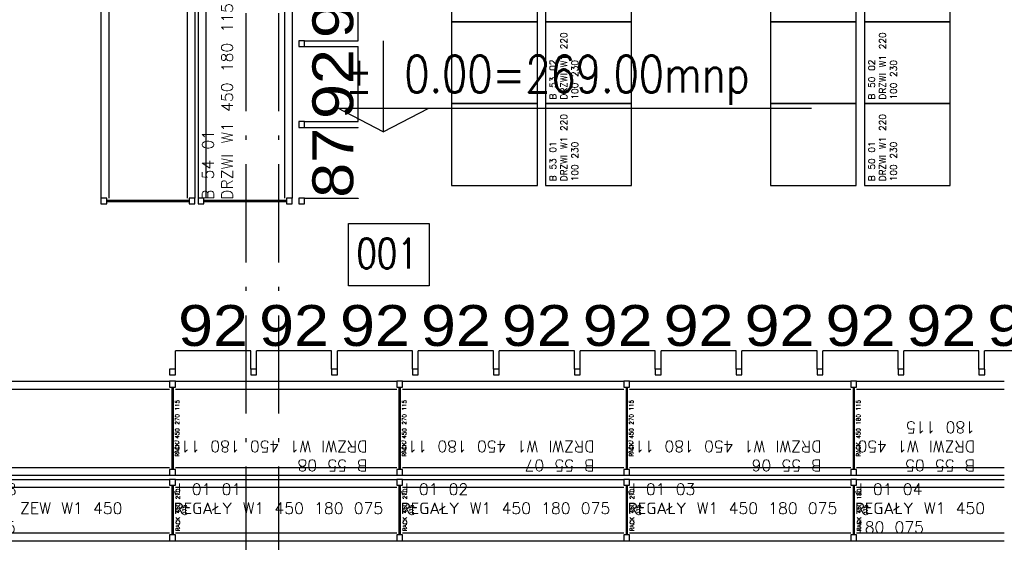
# Model space of a CAD drawing. Extents: x 153948 to 285449, y -89387 to -60195.
# Tile 36 of 101: x 253843 to 255048, y -81102 to -80463. Entities that reach past the tile are written whole.
import ezdxf
from ezdxf.enums import TextEntityAlignment as Align

# ---------------------------------------------------------------- set-up
doc = ezdxf.new("R2010")
doc.units = 0
doc.header["$LTSCALE"] = 100
doc.header["$MEASUREMENT"] = 0
doc.header["$PDMODE"] = 1
doc.linetypes.add('ACAD_ISO10W100', pattern=[18.5, 12, -3, 0.5, -3])
doc.layers.get('0').update_dxf_attribs({"linetype": 'CONTINUOUS'})
doc.layers.get('DEFPOINTS').update_dxf_attribs({"linetype": 'CONTINUOUS'})
for name, color, linetype in [('A-BUD-OP', 3, 'CONTINUOUS'), ('G DRZWI 220', 5, 'CONTINUOUS'), ('OPIS-POM', 2, 'CONTINUOUS'), ('OSIE', 8, 'ACAD_ISO10W100'), ('R450', 1, 'CONTINUOUS'), ('RS Minimasa VBA', 7, 'CONTINUOUS'), ('RS REGAŁY', 7, 'CONTINUOUS')]:
    doc.layers.add(name, color=color, linetype=linetype)
doc.styles.add('arial', font='arial.ttf', dxfattribs={"width": 1.1})
doc.styles.add('DYBY-NORMALNY-0-8-N', font='ROMANS.SHX', dxfattribs={"width": 0.8})
doc.styles.get("Standard").update_dxf_attribs({"font": 'txt.shx'})
doc.dimstyles.new('srodek', dxfattribs={"dimscale": 100, "dimtxt": 0.5, "dimasz": 0.002, "dimexe": 0, "dimexo": 0, "dimgap": 0.05, "dimtad": 1, "dimjust": 2, "dimrnd": 0.5, "dimzin": 12, "dimtxsty": 'arial', "dimblk": 'ARCHTICK', "dimcen": 0.002, "dimclrt": 7, "dimazin": 0, "dimtfac": 1, "dimtix": 1, "dimtofl": 0, "dimtmove": 2, "dimatfit": 3, "dimldrblk": 'DOT', "dimfxl": 1, "dimtolj": 1, "dimtzin": 0, "dimarcsym": 0})

# ---------------------------------------------------------------- blocks, each defined once
blk = doc.blocks.new('_ARCHTICK')
at = {"color": 0, "linetype": 'ByBlock', "const_width": 0.15}
blk.add_lwpolyline([(-0.5, -0.5), (0.5, 0.5)], dxfattribs=at)
blk = doc.blocks.new('*D783')
at = {"layer": 'DEFPOINTS', "color": 0, "transparency": 16777216}
for p in [(254191.7, -80594.4), (254191.7, -80681.2), (254257.3, -80681.2)]:
    blk.add_point(p, dxfattribs=at)
at = {"layer": 'R450', "color": 0, "lineweight": -2, "transparency": 16777216}
for p, q in [((254191.7, -80594.4), (254257.3, -80594.4)), ((254257.3, -80594.4), (254257.3, -80594.2)), ((254191.7, -80681.2), (254257.3, -80681.2)), ((254257.3, -80681.2), (254257.3, -80681.4))]:
    blk.add_line(p, q, dxfattribs=at)
at = {"layer": 'R450', "color": 0, "lineweight": -2, "transparency": 16777216, "xscale": 0.2, "yscale": 0.2, "zscale": 0.2}
for p, rotation in [((254257.3, -80594.4), 270), ((254257.3, -80681.2), 90)]:
    blk.add_blockref('_ARCHTICK', p, dxfattribs=dict(at, rotation=rotation))
at = {"layer": 'R450', "color": 7, "transparency": 16777216, "insert": (254226.7, -80637.8), "char_height": 50, "attachment_point": 5, "rotation": 90, "style": 'arial'}
blk.add_mtext('\\A1;87', dxfattribs=at)
blk = doc.blocks.new('_Dot')
at = {"color": 0, "linetype": 'ByBlock', "lineweight": -2}
blk.add_line((-0.5, 0), (-1, 0), dxfattribs=at)
at = {"color": 0, "linetype": 'ByBlock', "const_width": 0.5}
blk.add_lwpolyline([(-0.25, 0, 1), (0.25, 0, 1)], format="xyb", close=True, dxfattribs=at)
blk = doc.blocks.new('*D784')
at = {"layer": 'DEFPOINTS', "color": 0, "transparency": 16777216}
for p in [(254191.7, -80495.4), (254257.3, -80495.4), (254191.7, -80587.4)]:
    blk.add_point(p, dxfattribs=at)
at = {"layer": 'R450', "color": 0, "lineweight": -2, "transparency": 16777216}
for p, q in [((254191.7, -80495.4), (254257.3, -80495.4)), ((254257.3, -80587.4), (254257.3, -80495.4)), ((254191.7, -80587.4), (254257.3, -80587.4))]:
    blk.add_line(p, q, dxfattribs=at)
at = {"layer": 'R450', "color": 0, "lineweight": -2, "transparency": 16777216, "xscale": 0.2, "yscale": 0.2, "zscale": 0.2}
for p, rotation in [((254257.3, -80495.4), 90), ((254257.3, -80587.4), 270)]:
    blk.add_blockref('_ARCHTICK', p, dxfattribs=dict(at, rotation=rotation))
at = {"layer": 'R450', "color": 7, "transparency": 16777216, "insert": (254226.7, -80541.4), "char_height": 50, "attachment_point": 5, "rotation": 90, "style": 'arial'}
blk.add_mtext('\\A1;92', dxfattribs=at)
blk = doc.blocks.new('*D785')
at = {"layer": 'DEFPOINTS', "color": 0, "transparency": 16777216}
for p in [(254191.7, -80396.4), (254257.3, -80396.4), (254191.7, -80488.4)]:
    blk.add_point(p, dxfattribs=at)
at = {"layer": 'R450', "color": 0, "lineweight": -2, "transparency": 16777216}
for p, q in [((254191.7, -80396.4), (254257.3, -80396.4)), ((254257.3, -80488.4), (254257.3, -80396.4)), ((254191.7, -80488.4), (254257.3, -80488.4))]:
    blk.add_line(p, q, dxfattribs=at)
at = {"layer": 'R450', "color": 0, "lineweight": -2, "transparency": 16777216, "xscale": 0.2, "yscale": 0.2, "zscale": 0.2}
for p, rotation in [((254257.3, -80396.4), 90), ((254257.3, -80488.4), 270)]:
    blk.add_blockref('_ARCHTICK', p, dxfattribs=dict(at, rotation=rotation))
at = {"layer": 'R450', "color": 7, "transparency": 16777216, "insert": (254226.7, -80442.4), "char_height": 50, "attachment_point": 5, "rotation": 90, "style": 'arial'}
blk.add_mtext('\\A1;92', dxfattribs=at)
blk = doc.blocks.new('*D809')
at = {"layer": 'DEFPOINTS', "color": 0, "transparency": 16777216}
for p in [(255023.9, -80867.8), (255023.9, -80890.1), (255115.9, -80890.1)]:
    blk.add_point(p, dxfattribs=at)
at = {"layer": 'R450', "color": 0, "lineweight": -2, "transparency": 16777216}
for p, q in [((255023.9, -80890.1), (255023.9, -80867.8)), ((255115.9, -80867.8), (255023.9, -80867.8)), ((255115.9, -80890.1), (255115.9, -80867.8))]:
    blk.add_line(p, q, dxfattribs=at)
at = {"layer": 'R450', "color": 0, "lineweight": -2, "transparency": 16777216, "xscale": 0.2, "yscale": 0.2, "zscale": 0.2, "rotation": 180}
blk.add_blockref('_ARCHTICK', (255023.9, -80867.8), dxfattribs=at)
at = {"layer": 'R450', "color": 0, "lineweight": -2, "transparency": 16777216, "xscale": 0.2, "yscale": 0.2, "zscale": 0.2}
blk.add_blockref('_ARCHTICK', (255115.9, -80867.8), dxfattribs=at)
at = {"layer": 'R450', "color": 7, "transparency": 16777216, "insert": (255069.9, -80837.2), "char_height": 50, "attachment_point": 5, "style": 'arial'}
blk.add_mtext('\\A1;92', dxfattribs=at)
blk = doc.blocks.new('*D810')
at = {"layer": 'DEFPOINTS', "color": 0, "transparency": 16777216}
for p in [(254330.9, -80867.8), (254330.9, -80890.1), (254422.9, -80890.1)]:
    blk.add_point(p, dxfattribs=at)
at = {"layer": 'R450', "color": 0, "lineweight": -2, "transparency": 16777216}
for p, q in [((254330.9, -80890.1), (254330.9, -80867.8)), ((254422.9, -80867.8), (254330.9, -80867.8)), ((254422.9, -80890.1), (254422.9, -80867.8))]:
    blk.add_line(p, q, dxfattribs=at)
at = {"layer": 'R450', "color": 0, "lineweight": -2, "transparency": 16777216, "xscale": 0.2, "yscale": 0.2, "zscale": 0.2, "rotation": 180}
blk.add_blockref('_ARCHTICK', (254330.9, -80867.8), dxfattribs=at)
at = {"layer": 'R450', "color": 0, "lineweight": -2, "transparency": 16777216, "xscale": 0.2, "yscale": 0.2, "zscale": 0.2}
blk.add_blockref('_ARCHTICK', (254422.9, -80867.8), dxfattribs=at)
at = {"layer": 'R450', "color": 7, "transparency": 16777216, "insert": (254376.9, -80837.2), "char_height": 50, "attachment_point": 5, "style": 'arial'}
blk.add_mtext('\\A1;92', dxfattribs=at)
blk = doc.blocks.new('*D811')
at = {"layer": 'DEFPOINTS', "color": 0, "transparency": 16777216}
for p in [(254231.9, -80867.8), (254231.9, -80890.1), (254323.9, -80890.1)]:
    blk.add_point(p, dxfattribs=at)
at = {"layer": 'R450', "color": 0, "lineweight": -2, "transparency": 16777216}
for p, q in [((254231.9, -80890.1), (254231.9, -80867.8)), ((254323.9, -80867.8), (254231.9, -80867.8)), ((254323.9, -80890.1), (254323.9, -80867.8))]:
    blk.add_line(p, q, dxfattribs=at)
at = {"layer": 'R450', "color": 0, "lineweight": -2, "transparency": 16777216, "xscale": 0.2, "yscale": 0.2, "zscale": 0.2, "rotation": 180}
blk.add_blockref('_ARCHTICK', (254231.9, -80867.8), dxfattribs=at)
at = {"layer": 'R450', "color": 0, "lineweight": -2, "transparency": 16777216, "xscale": 0.2, "yscale": 0.2, "zscale": 0.2}
blk.add_blockref('_ARCHTICK', (254323.9, -80867.8), dxfattribs=at)
at = {"layer": 'R450', "color": 7, "transparency": 16777216, "insert": (254277.9, -80837.2), "char_height": 50, "attachment_point": 5, "style": 'arial'}
blk.add_mtext('\\A1;92', dxfattribs=at)
blk = doc.blocks.new('*D812')
at = {"layer": 'DEFPOINTS', "color": 0, "transparency": 16777216}
for p in [(254132.9, -80867.8), (254132.9, -80890.1), (254224.9, -80890.1)]:
    blk.add_point(p, dxfattribs=at)
at = {"layer": 'R450', "color": 0, "lineweight": -2, "transparency": 16777216}
for p, q in [((254132.9, -80890.1), (254132.9, -80867.8)), ((254224.9, -80867.8), (254132.9, -80867.8)), ((254224.9, -80890.1), (254224.9, -80867.8))]:
    blk.add_line(p, q, dxfattribs=at)
at = {"layer": 'R450', "color": 0, "lineweight": -2, "transparency": 16777216, "xscale": 0.2, "yscale": 0.2, "zscale": 0.2, "rotation": 180}
blk.add_blockref('_ARCHTICK', (254132.9, -80867.8), dxfattribs=at)
at = {"layer": 'R450', "color": 0, "lineweight": -2, "transparency": 16777216, "xscale": 0.2, "yscale": 0.2, "zscale": 0.2}
blk.add_blockref('_ARCHTICK', (254224.9, -80867.8), dxfattribs=at)
at = {"layer": 'R450', "color": 7, "transparency": 16777216, "insert": (254178.9, -80837.2), "char_height": 50, "attachment_point": 5, "style": 'arial'}
blk.add_mtext('\\A1;92', dxfattribs=at)
blk = doc.blocks.new('*D730')
at = {"layer": 'DEFPOINTS', "color": 0, "transparency": 16777216}
for p in [(254033.7, -80867.8), (254033.7, -80890.1), (254125.9, -80890.1)]:
    blk.add_point(p, dxfattribs=at)
at = {"layer": 'R450', "color": 0, "lineweight": -2, "transparency": 16777216}
for p, q in [((254033.7, -80890.1), (254033.7, -80867.8)), ((254125.9, -80867.8), (254033.7, -80867.8)), ((254125.9, -80890.1), (254125.9, -80867.8))]:
    blk.add_line(p, q, dxfattribs=at)
at = {"layer": 'R450', "color": 0, "lineweight": -2, "transparency": 16777216, "xscale": 0.2, "yscale": 0.2, "zscale": 0.2, "rotation": 180}
blk.add_blockref('_ARCHTICK', (254033.7, -80867.8), dxfattribs=at)
at = {"layer": 'R450', "color": 0, "lineweight": -2, "transparency": 16777216, "xscale": 0.2, "yscale": 0.2, "zscale": 0.2}
blk.add_blockref('_ARCHTICK', (254125.9, -80867.8), dxfattribs=at)
at = {"layer": 'R450', "color": 7, "transparency": 16777216, "insert": (254079.8, -80837.2), "char_height": 50, "attachment_point": 5, "style": 'arial'}
blk.add_mtext('\\A1;92', dxfattribs=at)
blk = doc.blocks.new('*D731')
at = {"layer": 'DEFPOINTS', "color": 0, "transparency": 16777216}
for p in [(254429.9, -80867.8), (254429.9, -80890.1), (254521.9, -80890.1)]:
    blk.add_point(p, dxfattribs=at)
at = {"layer": 'R450', "color": 0, "lineweight": -2, "transparency": 16777216}
for p, q in [((254429.9, -80890.1), (254429.9, -80867.8)), ((254521.9, -80867.8), (254429.9, -80867.8)), ((254521.9, -80890.1), (254521.9, -80867.8))]:
    blk.add_line(p, q, dxfattribs=at)
at = {"layer": 'R450', "color": 0, "lineweight": -2, "transparency": 16777216, "xscale": 0.2, "yscale": 0.2, "zscale": 0.2, "rotation": 180}
blk.add_blockref('_ARCHTICK', (254429.9, -80867.8), dxfattribs=at)
at = {"layer": 'R450', "color": 0, "lineweight": -2, "transparency": 16777216, "xscale": 0.2, "yscale": 0.2, "zscale": 0.2}
blk.add_blockref('_ARCHTICK', (254521.9, -80867.8), dxfattribs=at)
at = {"layer": 'R450', "color": 7, "transparency": 16777216, "insert": (254475.9, -80837.2), "char_height": 50, "attachment_point": 5, "style": 'arial'}
blk.add_mtext('\\A1;92', dxfattribs=at)
blk = doc.blocks.new('*D732')
at = {"layer": 'DEFPOINTS', "color": 0, "transparency": 16777216}
for p in [(254528.9, -80867.8), (254528.9, -80890.1), (254620.9, -80890.1)]:
    blk.add_point(p, dxfattribs=at)
at = {"layer": 'R450', "color": 0, "lineweight": -2, "transparency": 16777216}
for p, q in [((254528.9, -80890.1), (254528.9, -80867.8)), ((254620.9, -80867.8), (254528.9, -80867.8)), ((254620.9, -80890.1), (254620.9, -80867.8))]:
    blk.add_line(p, q, dxfattribs=at)
at = {"layer": 'R450', "color": 0, "lineweight": -2, "transparency": 16777216, "xscale": 0.2, "yscale": 0.2, "zscale": 0.2, "rotation": 180}
blk.add_blockref('_ARCHTICK', (254528.9, -80867.8), dxfattribs=at)
at = {"layer": 'R450', "color": 0, "lineweight": -2, "transparency": 16777216, "xscale": 0.2, "yscale": 0.2, "zscale": 0.2}
blk.add_blockref('_ARCHTICK', (254620.9, -80867.8), dxfattribs=at)
at = {"layer": 'R450', "color": 7, "transparency": 16777216, "insert": (254574.9, -80837.2), "char_height": 50, "attachment_point": 5, "style": 'arial'}
blk.add_mtext('\\A1;92', dxfattribs=at)
blk = doc.blocks.new('*D733')
at = {"layer": 'DEFPOINTS', "color": 0, "transparency": 16777216}
for p in [(254627.9, -80867.8), (254627.9, -80890.1), (254719.9, -80890.1)]:
    blk.add_point(p, dxfattribs=at)
at = {"layer": 'R450', "color": 0, "lineweight": -2, "transparency": 16777216}
for p, q in [((254627.9, -80890.1), (254627.9, -80867.8)), ((254719.9, -80867.8), (254627.9, -80867.8)), ((254719.9, -80890.1), (254719.9, -80867.8))]:
    blk.add_line(p, q, dxfattribs=at)
at = {"layer": 'R450', "color": 0, "lineweight": -2, "transparency": 16777216, "xscale": 0.2, "yscale": 0.2, "zscale": 0.2, "rotation": 180}
blk.add_blockref('_ARCHTICK', (254627.9, -80867.8), dxfattribs=at)
at = {"layer": 'R450', "color": 0, "lineweight": -2, "transparency": 16777216, "xscale": 0.2, "yscale": 0.2, "zscale": 0.2}
blk.add_blockref('_ARCHTICK', (254719.9, -80867.8), dxfattribs=at)
at = {"layer": 'R450', "color": 7, "transparency": 16777216, "insert": (254673.9, -80837.2), "char_height": 50, "attachment_point": 5, "style": 'arial'}
blk.add_mtext('\\A1;92', dxfattribs=at)
blk = doc.blocks.new('*D734')
at = {"layer": 'DEFPOINTS', "color": 0, "transparency": 16777216}
for p in [(254726.9, -80867.8), (254726.9, -80890.1), (254818.9, -80890.1)]:
    blk.add_point(p, dxfattribs=at)
at = {"layer": 'R450', "color": 0, "lineweight": -2, "transparency": 16777216}
for p, q in [((254726.9, -80890.1), (254726.9, -80867.8)), ((254818.9, -80867.8), (254726.9, -80867.8)), ((254818.9, -80890.1), (254818.9, -80867.8))]:
    blk.add_line(p, q, dxfattribs=at)
at = {"layer": 'R450', "color": 0, "lineweight": -2, "transparency": 16777216, "xscale": 0.2, "yscale": 0.2, "zscale": 0.2, "rotation": 180}
blk.add_blockref('_ARCHTICK', (254726.9, -80867.8), dxfattribs=at)
at = {"layer": 'R450', "color": 0, "lineweight": -2, "transparency": 16777216, "xscale": 0.2, "yscale": 0.2, "zscale": 0.2}
blk.add_blockref('_ARCHTICK', (254818.9, -80867.8), dxfattribs=at)
at = {"layer": 'R450', "color": 7, "transparency": 16777216, "insert": (254772.9, -80837.2), "char_height": 50, "attachment_point": 5, "style": 'arial'}
blk.add_mtext('\\A1;92', dxfattribs=at)
blk = doc.blocks.new('*D735')
at = {"layer": 'DEFPOINTS', "color": 0, "transparency": 16777216}
for p in [(254825.9, -80867.8), (254825.9, -80890.1), (254917.9, -80890.1)]:
    blk.add_point(p, dxfattribs=at)
at = {"layer": 'R450', "color": 0, "lineweight": -2, "transparency": 16777216}
for p, q in [((254825.9, -80890.1), (254825.9, -80867.8)), ((254917.9, -80867.8), (254825.9, -80867.8)), ((254917.9, -80890.1), (254917.9, -80867.8))]:
    blk.add_line(p, q, dxfattribs=at)
at = {"layer": 'R450', "color": 0, "lineweight": -2, "transparency": 16777216, "xscale": 0.2, "yscale": 0.2, "zscale": 0.2, "rotation": 180}
blk.add_blockref('_ARCHTICK', (254825.9, -80867.8), dxfattribs=at)
at = {"layer": 'R450', "color": 0, "lineweight": -2, "transparency": 16777216, "xscale": 0.2, "yscale": 0.2, "zscale": 0.2}
blk.add_blockref('_ARCHTICK', (254917.9, -80867.8), dxfattribs=at)
at = {"layer": 'R450', "color": 7, "transparency": 16777216, "insert": (254871.9, -80837.2), "char_height": 50, "attachment_point": 5, "style": 'arial'}
blk.add_mtext('\\A1;92', dxfattribs=at)
blk = doc.blocks.new('*D736')
at = {"layer": 'DEFPOINTS', "color": 0, "transparency": 16777216}
for p in [(254924.9, -80867.8), (254924.9, -80890.1), (255016.9, -80890.1)]:
    blk.add_point(p, dxfattribs=at)
at = {"layer": 'R450', "color": 0, "lineweight": -2, "transparency": 16777216}
for p, q in [((254924.9, -80890.1), (254924.9, -80867.8)), ((255016.9, -80867.8), (254924.9, -80867.8)), ((255016.9, -80890.1), (255016.9, -80867.8))]:
    blk.add_line(p, q, dxfattribs=at)
at = {"layer": 'R450', "color": 0, "lineweight": -2, "transparency": 16777216, "xscale": 0.2, "yscale": 0.2, "zscale": 0.2, "rotation": 180}
blk.add_blockref('_ARCHTICK', (254924.9, -80867.8), dxfattribs=at)
at = {"layer": 'R450', "color": 0, "lineweight": -2, "transparency": 16777216, "xscale": 0.2, "yscale": 0.2, "zscale": 0.2}
blk.add_blockref('_ARCHTICK', (255016.9, -80867.8), dxfattribs=at)
at = {"layer": 'R450', "color": 7, "transparency": 16777216, "insert": (254970.9, -80837.2), "char_height": 50, "attachment_point": 5, "style": 'arial'}
blk.add_mtext('\\A1;92', dxfattribs=at)
blk = doc.blocks.new('RACK 450 270 115')
at = {"color": 1}
for p, q in [((7, 115), (277.8, 115)), ((2.75, 108), (2.75, 7)), ((4.25, 108), (4.25, 7)), ((7, 105.5), (277.8, 105.5)), ((7, 9.5), (277.8, 9.5)), ((7, 0), (277.8, 0))]:
    blk.add_line(p, q, dxfattribs=at)
for points in [[(0, 108), (7, 108), (7, 115), (0, 115)], [(0, 0), (7, 0), (7, 7), (0, 7)]]:
    blk.add_lwpolyline(points, close=True, dxfattribs=at)
at = {"color": 1, "insert": (9.25, 57.5), "char_height": 5, "width": 101, "attachment_point": 5, "rotation": 90}
blk.add_mtext('RACK 450 270 115', dxfattribs=at)
blk = doc.blocks.new('NOGA RACK 450 007 115')
at = {"color": 1}
for p, q in [((2.75, 108), (2.75, 7)), ((4.25, 108), (4.25, 7))]:
    blk.add_line(p, q, dxfattribs=at)
for points in [[(0, 108), (7, 108), (7, 115), (0, 115)], [(0, 0), (7, 0), (7, 7), (0, 7)]]:
    blk.add_lwpolyline(points, close=True, dxfattribs=at)
blk = doc.blocks.new('RACK 450 180 115')
at = {"color": 1}
for p, q in [((7, 115), (187.8, 115)), ((2.75, 108), (2.75, 7)), ((4.25, 108), (4.25, 7)), ((7, 105.5), (187.8, 105.5)), ((7, 9.5), (187.8, 9.5)), ((7, 0), (187.8, 0))]:
    blk.add_line(p, q, dxfattribs=at)
for points in [[(0, 108), (7, 108), (7, 115), (0, 115)], [(0, 0), (7, 0), (7, 7), (0, 7)]]:
    blk.add_lwpolyline(points, close=True, dxfattribs=at)
at = {"color": 1, "insert": (9.25, 57.5), "char_height": 5, "width": 101, "attachment_point": 5, "rotation": 90}
blk.add_mtext('RACK 450 180 115', dxfattribs=at)
blk = doc.blocks.new('RACK 450 270 075')
at = {"color": 1}
for p, q in [((7, 75), (277.8, 75)), ((2.75, 68), (2.75, 7)), ((4.25, 68), (4.25, 7)), ((7, 65.5), (277.8, 65.5)), ((7, 9.5), (277.8, 9.5)), ((7, 0), (277.8, 0))]:
    blk.add_line(p, q, dxfattribs=at)
for points in [[(0, 68), (7, 68), (7, 75), (0, 75)], [(0, 0), (7, 0), (7, 7), (0, 7)]]:
    blk.add_lwpolyline(points, close=True, dxfattribs=at)
at = {"color": 1, "insert": (14.25, 37.5), "char_height": 5, "width": 61, "attachment_point": 5, "rotation": 90}
blk.add_mtext('RACK 450 270 075', dxfattribs=at)
blk = doc.blocks.new('RACK 450 180 075')
at = {"color": 1}
for p, q in [((7, 75), (187.8, 75)), ((2.75, 68), (2.75, 7)), ((4.25, 68), (4.25, 7)), ((7, 65.5), (187.8, 65.5)), ((7, 9.5), (187.8, 9.5)), ((7, 0), (187.8, 0))]:
    blk.add_line(p, q, dxfattribs=at)
for points in [[(0, 68), (7, 68), (7, 75), (0, 75)], [(0, 0), (7, 0), (7, 7), (0, 7)]]:
    blk.add_lwpolyline(points, close=True, dxfattribs=at)
at = {"color": 1, "insert": (14.25, 37.5), "char_height": 5, "width": 61, "attachment_point": 5, "rotation": 90}
blk.add_mtext('RACK 450 180 075', dxfattribs=at)

msp = doc.modelspace()

# ---------------------------------------------------------------- linework, layer by layer
at = {"color": 3}
for points in [[(254866.68, -80465.37), (254866.68, -80365.37), (254761.68, -80365.37), (254761.68, -80465.37)], [(254866.68, -80465.37), (254866.68, -80365.37), (254761.68, -80365.37), (254761.68, -80465.37)], [(254981.68, -80465.37), (254981.68, -80365.37), (254876.68, -80365.37), (254876.68, -80465.37)], [(254981.68, -80465.37), (254981.68, -80365.37), (254876.68, -80365.37), (254876.68, -80465.37)], [(254866.68, -80565.37), (254866.68, -80465.37), (254761.68, -80465.37), (254761.68, -80565.37)], [(254866.68, -80565.37), (254866.68, -80465.37), (254761.68, -80465.37), (254761.68, -80565.37)], [(254981.68, -80565.37), (254981.68, -80465.37), (254876.68, -80465.37), (254876.68, -80565.37)], [(254981.68, -80565.37), (254981.68, -80465.37), (254876.68, -80465.37), (254876.68, -80565.37)], [(254866.68, -80665.37), (254866.68, -80565.37), (254761.68, -80565.37), (254761.68, -80665.37)], [(254866.68, -80665.37), (254866.68, -80565.37), (254761.68, -80565.37), (254761.68, -80665.37)], [(254981.68, -80665.37), (254981.68, -80565.37), (254876.68, -80565.37), (254876.68, -80665.37)], [(254981.68, -80665.37), (254981.68, -80565.37), (254876.68, -80565.37), (254876.68, -80665.37)]]:
    msp.add_lwpolyline(points, close=True, dxfattribs=at)
at = {"layer": 'A-BUD-OP'}
for p, q in [((254288.11, -80488.67), (254288.11, -80599.76)), ((254288.11, -80599.76), (254232.53, -80570.78)), ((254232.53, -80570.78), (254812.18, -80570.78)), ((254288.11, -80599.76), (254343.69, -80570.78))]:
    msp.add_line(p, q, dxfattribs=at)
at = {"layer": 'G DRZWI 220'}
for points in [[(254476.68, -80465.37), (254476.68, -80365.37), (254371.68, -80365.37), (254371.68, -80465.37)], [(254476.68, -80465.37), (254476.68, -80365.37), (254371.68, -80365.37), (254371.68, -80465.37)], [(254591.68, -80465.37), (254591.68, -80365.37), (254486.68, -80365.37), (254486.68, -80465.37)], [(254591.68, -80465.37), (254591.68, -80365.37), (254486.68, -80365.37), (254486.68, -80465.37)], [(254476.68, -80565.37), (254476.68, -80465.37), (254371.68, -80465.37), (254371.68, -80565.37)], [(254476.68, -80565.37), (254476.68, -80465.37), (254371.68, -80465.37), (254371.68, -80565.37)], [(254591.68, -80565.37), (254591.68, -80465.37), (254486.68, -80465.37), (254486.68, -80565.37)], [(254591.68, -80565.37), (254591.68, -80465.37), (254486.68, -80465.37), (254486.68, -80565.37)], [(254476.68, -80665.37), (254476.68, -80565.37), (254371.68, -80565.37), (254371.68, -80665.37)], [(254476.68, -80665.37), (254476.68, -80565.37), (254371.68, -80565.37), (254371.68, -80665.37)], [(254591.68, -80665.37), (254591.68, -80565.37), (254486.68, -80565.37), (254486.68, -80665.37)], [(254591.68, -80665.37), (254591.68, -80565.37), (254486.68, -80565.37), (254486.68, -80665.37)]]:
    msp.add_lwpolyline(points, close=True, dxfattribs=at)
at = {"layer": 'OPIS-POM'}
msp.add_lwpolyline([(254245.47, -80711.88), (254344.13, -80711.88), (254344.13, -80788.2), (254245.47, -80788.2)], close=True, dxfattribs=at)
at = {"layer": 'OSIE', "ltscale": 0.1}
for p, q in [((254120.4, -86679.55), (254120.4, -73374.65)), ((254160.4, -86679.55), (254160.4, -73374.65))]:
    msp.add_line(p, q, dxfattribs=at)
at = {"layer": 'R450'}
for points in [[(254191.68, -80488.37), (254184.68, -80488.37), (254184.68, -80495.37), (254191.68, -80495.37)], [(254191.68, -80587.37), (254184.68, -80587.37), (254184.68, -80594.37), (254191.68, -80594.37)], [(254191.68, -80681.17), (254184.68, -80681.17), (254184.68, -80688.17), (254191.68, -80688.17)], [(254033.73, -80890.13), (254026.73, -80890.13), (254026.73, -80897.13), (254033.73, -80897.13)], [(254132.93, -80890.13), (254125.93, -80890.13), (254125.93, -80897.13), (254132.93, -80897.13)], [(254231.93, -80890.13), (254224.93, -80890.13), (254224.93, -80897.13), (254231.93, -80897.13)], [(254330.93, -80890.13), (254323.93, -80890.13), (254323.93, -80897.13), (254330.93, -80897.13)], [(254429.93, -80890.13), (254422.93, -80890.13), (254422.93, -80897.13), (254429.93, -80897.13)], [(254528.93, -80890.13), (254521.93, -80890.13), (254521.93, -80897.13), (254528.93, -80897.13)], [(254627.93, -80890.13), (254620.93, -80890.13), (254620.93, -80897.13), (254627.93, -80897.13)], [(254726.93, -80890.13), (254719.93, -80890.13), (254719.93, -80897.13), (254726.93, -80897.13)], [(254825.93, -80890.13), (254818.93, -80890.13), (254818.93, -80897.13), (254825.93, -80897.13)], [(254924.93, -80890.13), (254917.93, -80890.13), (254917.93, -80897.13), (254924.93, -80897.13)], [(255023.93, -80890.13), (255016.93, -80890.13), (255016.93, -80897.13), (255023.93, -80897.13)]]:
    msp.add_lwpolyline(points, close=True, dxfattribs=at)

# ---------------------------------------------------------------- block references
at = {"layer": 'RS REGAŁY', "rotation": 270}
for name, p in [('RACK 450 270 115', (253942.68, -80403.37)), ('RACK 450 270 115', (254061.68, -80403.37)), ('NOGA RACK 450 007 115', (253942.68, -80681.17)), ('NOGA RACK 450 007 115', (254061.68, -80681.17))]:
    msp.add_blockref(name, p, dxfattribs=at)
at = {"layer": 'RS REGAŁY'}
for name, p in [('RACK 450 270 115', (253748.93, -81020.13)), ('RACK 450 270 115', (254026.73, -81020.13)), ('RACK 450 270 115', (254304.53, -81020.13)), ('RACK 450 270 115', (254582.33, -81020.13)), ('RACK 450 180 115', (254860.13, -81020.13)), ('RACK 450 270 075', (253748.93, -81100.13)), ('RACK 450 270 075', (254026.73, -81100.13)), ('RACK 450 270 075', (254304.53, -81100.13)), ('RACK 450 270 075', (254582.33, -81100.13)), ('RACK 450 180 075', (254860.13, -81100.13))]:
    msp.add_blockref(name, p, dxfattribs=at)

# ---------------------------------------------------------------- texts
at = {"layer": 'A-BUD-OP', "style": 'DYBY-NORMALNY-0-8-N', "width": 0.8}
for s, p in [('%%p', (254241.28, -80551.66)), ('0.00=269.00mnp', (254313.77, -80551.66))]:
    msp.add_text(s, height=45, dxfattribs=at).set_placement(p)
at = {"layer": 'OPIS-POM', "style": 'DYBY-NORMALNY-0-8-N', "width": 0.8}
msp.add_text('001', height=36.562, dxfattribs=at).set_placement((254292.67, -80748.7), align=Align.MIDDLE)
at = {"layer": 'RS Minimasa VBA', "attachment_point": 1}
for s, insert, char_height, width, rotation in [('B 53 02^M^JDRZWI W1 220 100 230', (254491.68, -80560.37), 8, 95, 90), ('B 50 02^M^JDRZWI W1 220 100 230', (254881.68, -80560.37), 8, 95, 90), ('B 54 01^M^JDRZWI W1 450 180 115', (254066.68, -80683.17), 14, 272.8, 90), ('B 53 01^M^JDRZWI W1 220 100 230', (254491.68, -80660.37), 8, 95, 90), ('B 50 01^M^JDRZWI W1 220 100 230', (254881.68, -80660.37), 8, 95, 90), ('B 55 05^M^JDRZWI W1 450 180 115', (255012.13, -81015.13), 14, 182.8, 180), ('B 55 08^M^JDRZWI W1 450 180 115', (254268.73, -81015.13), 14, 272.8, 180), ('B 55 07^M^JDRZWI W1 450 180 115', (254546.53, -81015.13), 14, 272.8, 180), ('B 55 06^M^JDRZWI W1 450 180 115', (254824.33, -81015.13), 14, 272.8, 180)]:
    msp.add_mtext(s, dxfattribs=dict(at, insert=insert, char_height=char_height, width=width, rotation=rotation))
at = {"layer": 'RS Minimasa VBA', "char_height": 14, "attachment_point": 1}
for s, insert, width in [('K 43 08^M^JDREWNO ZEW W1 450 180 075', (253753.93, -81030.13), 235), ('J 01 01^M^JREGAŁY W1 450 180 075', (254031.73, -81030.13), 272.8), ('J 01 02^M^JREGAŁY W1 450 180 075', (254309.53, -81030.13), 272.8), ('J 01 03^M^JREGAŁY W1 450 180 075', (254587.33, -81030.13), 272.8), ('J 01 04^M^JREGAŁY W1 450 180 075', (254865.13, -81030.13), 182.8)]:
    msp.add_mtext(s, dxfattribs=dict(at, insert=insert, width=width))

# ---------------------------------------------------------------- dimensions: what is measured, and where the dimension line sits
at = {"layer": 'R450'}
for base, p1, p2, picture, middle in [((254257.26, -80396.37), (254191.68, -80488.37), (254191.68, -80396.37), '*D785', (254226.74, -80442.37)), ((254257.26, -80495.37), (254191.68, -80587.37), (254191.68, -80495.37), '*D784', (254226.74, -80541.37)), ((254257.26, -80681.17), (254191.68, -80594.37), (254191.68, -80681.17), '*D783', (254226.74, -80637.77))]:
    dim = msp.add_linear_dim(base=base, p1=p1, p2=p2, angle=90, dimstyle='srodek', override={"dimdec": 0, "dimrnd": 0, "dimtdec": 0, "dimfxl": 24, "dimfxlon": 1}, dxfattribs=at)
    dim.commit()
    dim.dimension.update_dxf_attribs({"geometry": picture, "text_midpoint": middle})
for base, p1, p2, picture, middle in [((254033.73, -80867.77), (254125.93, -80890.13), (254033.73, -80890.13), '*D730', (254079.83, -80837.24)), ((254132.93, -80867.77), (254224.93, -80890.13), (254132.93, -80890.13), '*D812', (254178.93, -80837.24)), ((254231.93, -80867.77), (254323.93, -80890.13), (254231.93, -80890.13), '*D811', (254277.93, -80837.24)), ((254330.93, -80867.77), (254422.93, -80890.13), (254330.93, -80890.13), '*D810', (254376.93, -80837.24)), ((254429.93, -80867.77), (254521.93, -80890.13), (254429.93, -80890.13), '*D731', (254475.93, -80837.24)), ((254528.93, -80867.77), (254620.93, -80890.13), (254528.93, -80890.13), '*D732', (254574.93, -80837.24)), ((254627.93, -80867.77), (254719.93, -80890.13), (254627.93, -80890.13), '*D733', (254673.93, -80837.24)), ((254726.93, -80867.77), (254818.93, -80890.13), (254726.93, -80890.13), '*D734', (254772.93, -80837.24)), ((254825.93, -80867.77), (254917.93, -80890.13), (254825.93, -80890.13), '*D735', (254871.93, -80837.24)), ((254924.93, -80867.77), (255016.93, -80890.13), (254924.93, -80890.13), '*D736', (254970.93, -80837.24)), ((255023.93, -80867.77), (255115.93, -80890.13), (255023.93, -80890.13), '*D809', (255069.93, -80837.24))]:
    dim = msp.add_linear_dim(base=base, p1=p1, p2=p2, dimstyle='srodek', override={"dimdec": 0, "dimrnd": 0, "dimtdec": 0, "dimfxl": 24, "dimfxlon": 1}, dxfattribs=at)
    dim.commit()
    dim.dimension.update_dxf_attribs({"geometry": picture, "text_midpoint": middle})

doc.saveas('drawing.dxf')
